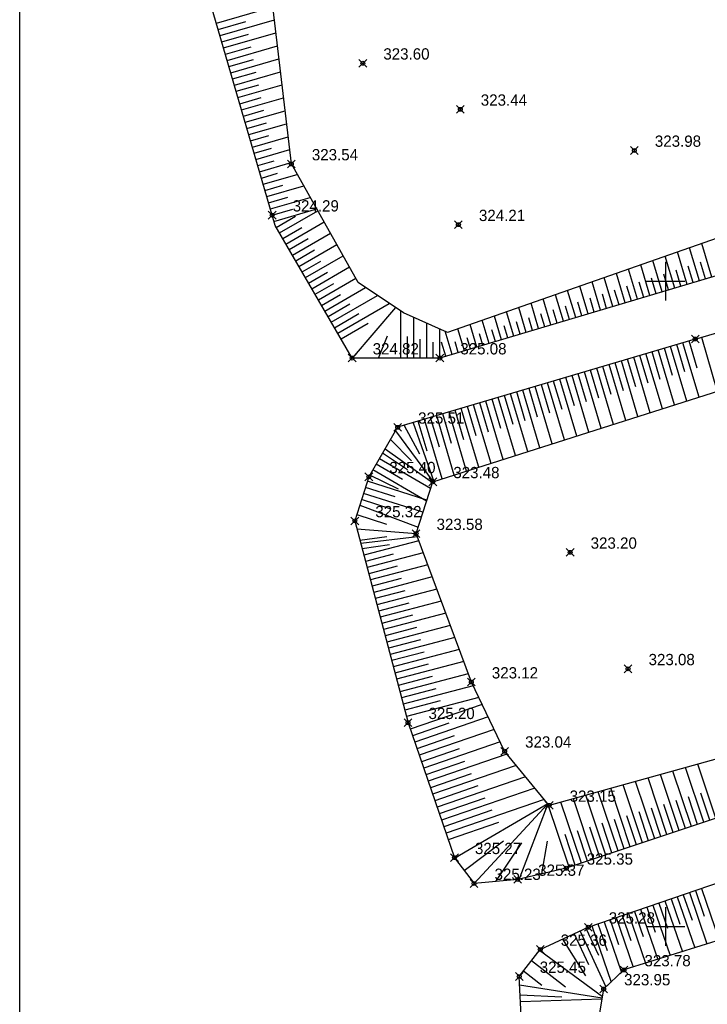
# Model space of a CAD drawing. Header units: metres. Extents: x 707528 to 709248, y 4308395 to 4311045.
# Tile 4 of 104: x 707528 to 707582, y 4308489 to 4308565. Entities that reach past the tile are written whole.
import ezdxf

# ---------------------------------------------------------------- set-up
doc = ezdxf.new("R2010")
doc.units = ezdxf.units.M
doc.header["$LTSCALE"] = 0.5
doc.header["$PDMODE"] = 35
doc.header["$PDSIZE"] = 0.3
for name, color, linetype in [('(001) Сетка', 92, 'Continuous'), ('(002) Рамка', 7, 'Continuous'), ('(004) Точки рельефа', 7, 'Continuous'), ('(035) Откосы', 7, 'Continuous')]:
    doc.layers.add(name, color=color, linetype=linetype)
doc.styles.add('D-431', font='txt')

# ---------------------------------------------------------------- blocks, each defined once
blk = doc.blocks.new('Setka')
at = {"layer": '(001) Сетка'}
for p, q in [((0, 1.5), (0, -1.5)), ((-1.5, 0), (1.5, 0))]:
    blk.add_line(p, q, dxfattribs=at)

msp = doc.modelspace()

# ---------------------------------------------------------------- linework, layer by layer
at = {"layer": '(002) Рамка', "color": 0}
msp.add_lwpolyline([(707528.465, 4311045.231), (708928.465, 4311045.231), (708928.465, 4308395.231), (707528.465, 4308395.231)], close=True, dxfattribs=at)
at = {"layer": '(035) Откосы'}
for p, q in [((707543.695, 4308565.22, 324.669), (707548.069, 4308566.49, 324.669)), ((707543.835, 4308564.741, 324.669), (707545.981, 4308565.364, 324.669)), ((707543.974, 4308564.261, 324.669), (707548.187, 4308565.484, 324.669)), ((707544.113, 4308563.781, 324.669), (707546.18, 4308564.381, 324.669)), ((707544.252, 4308563.301, 324.669), (707548.305, 4308564.477, 324.669)), ((707544.392, 4308562.821, 324.669), (707546.378, 4308563.398, 324.669)), ((707544.531, 4308562.341, 324.669), (707548.424, 4308563.471, 324.669)), ((707544.67, 4308561.861, 324.669), (707546.577, 4308562.415, 324.669)), ((707544.81, 4308561.382, 324.669), (707548.542, 4308562.465, 324.669)), ((707544.949, 4308560.902, 324.669), (707546.775, 4308561.432, 324.669)), ((707545.088, 4308560.422, 324.669), (707548.66, 4308561.459, 324.669)), ((707545.227, 4308559.942, 324.669), (707546.973, 4308560.449, 324.669)), ((707545.367, 4308559.462, 324.669), (707548.778, 4308560.452, 324.669)), ((707545.506, 4308558.982, 324.669), (707547.172, 4308559.466, 324.669)), ((707545.645, 4308558.503, 324.669), (707548.896, 4308559.446, 324.669)), ((707545.784, 4308558.023, 324.669), (707547.37, 4308558.483, 324.669)), ((707545.924, 4308557.543, 324.669), (707549.014, 4308558.44, 324.669)), ((707546.063, 4308557.063, 324.669), (707547.568, 4308557.5, 324.669)), ((707546.202, 4308556.583, 324.669), (707549.133, 4308557.434, 324.669)), ((707546.342, 4308556.103, 324.669), (707547.767, 4308556.517, 324.669)), ((707546.481, 4308555.623, 324.669), (707549.251, 4308556.427, 324.669)), ((707546.62, 4308555.144, 324.669), (707547.965, 4308555.534, 324.669)), ((707546.759, 4308554.664, 324.669), (707549.369, 4308555.421, 324.669)), ((707546.899, 4308554.184, 324.669), (707548.163, 4308554.551, 324.669)), ((707547.038, 4308553.704, 324.669), (707549.487, 4308554.415, 324.669)), ((707547.177, 4308553.224, 324.669), (707548.438, 4308553.59, 324.669)), ((707547.316, 4308552.744, 324.669), (707549.951, 4308553.509, 324.669)), ((707547.456, 4308552.265, 324.669), (707548.829, 4308552.663, 324.669)), ((707547.595, 4308551.785, 324.669), (707550.455, 4308552.615, 324.669)), ((707547.734, 4308551.305, 324.669), (707549.22, 4308551.736, 324.669)), ((707547.873, 4308550.825, 324.669), (707550.958, 4308551.72, 324.669)), ((707548.013, 4308550.345, 324.669), (707549.611, 4308550.809, 324.669)), ((707548.152, 4308549.865, 324.669), (707551.461, 4308550.826, 324.669)), ((707548.578, 4308548.969, 324.669), (707551.539, 4308550.688, 324.669)), ((707548.327, 4308549.401, 324.669), (707549.811, 4308550.262, 324.669)), ((707548.829, 4308548.537, 324.669), (707550.307, 4308549.395, 324.669)), ((707549.08, 4308548.105, 324.669), (707552.029, 4308549.817, 324.669)), ((707549.331, 4308547.672, 324.669), (707550.802, 4308548.527, 324.669)), ((707549.582, 4308547.24, 324.669), (707552.519, 4308548.946, 324.669)), ((707549.833, 4308546.808, 324.669), (707551.298, 4308547.659, 324.669)), ((707550.083, 4308546.376, 324.669), (707553.009, 4308548.075, 324.669)), ((707581.094, 4308545.261, 324.669), (707580.331, 4308547.823, 324.669)), ((707582.052, 4308545.546, 324.669), (707581.275, 4308548.153, 324.669)), ((707550.334, 4308545.944, 324.669), (707551.794, 4308546.792, 324.669)), ((707550.585, 4308545.512, 324.669), (707553.5, 4308547.204, 324.669)), ((707578.221, 4308544.405, 324.669), (707577.499, 4308546.83, 324.669)), ((707579.179, 4308544.69, 324.669), (707578.443, 4308547.161, 324.669)), ((707580.137, 4308544.975, 324.669), (707579.387, 4308547.492, 324.669)), ((707551.087, 4308544.648, 324.669), (707553.99, 4308546.333, 324.669)), ((707576.306, 4308543.834, 324.669), (707575.61, 4308546.168, 324.669)), ((707577.264, 4308544.119, 324.669), (707576.555, 4308546.499, 324.669)), ((707579.658, 4308544.833, 324.669), (707579.286, 4308546.08, 324.669)), ((707580.616, 4308545.118, 324.669), (707580.237, 4308546.388, 324.669)), ((707581.573, 4308545.404, 324.669), (707581.188, 4308546.696, 324.669)), ((707550.836, 4308545.08, 324.669), (707552.29, 4308545.924, 324.669)), ((707551.589, 4308543.784, 324.669), (707554.48, 4308545.462, 324.669)), ((707574.391, 4308543.263, 324.669), (707573.722, 4308545.507, 324.669)), ((707575.348, 4308543.549, 324.669), (707574.666, 4308545.837, 324.669)), ((707577.743, 4308544.262, 324.669), (707577.385, 4308545.463, 324.669)), ((707578.7, 4308544.547, 324.669), (707578.336, 4308545.771, 324.669)), ((707551.338, 4308544.216, 324.669), (707552.786, 4308545.057, 324.669)), ((707552.091, 4308542.919, 324.669), (707555.238, 4308544.747, 324.669)), ((707571.518, 4308542.407, 324.669), (707570.89, 4308544.514, 324.669)), ((707572.475, 4308542.692, 324.669), (707571.834, 4308544.845, 324.669)), ((707573.433, 4308542.978, 324.669), (707572.778, 4308545.176, 324.669)), ((707574.87, 4308543.406, 324.669), (707574.532, 4308544.539, 324.669)), ((707575.827, 4308543.691, 324.669), (707575.483, 4308544.847, 324.669)), ((707576.785, 4308543.977, 324.669), (707576.434, 4308545.155, 324.669)), ((707551.84, 4308543.352, 324.669), (707553.309, 4308544.204, 324.669)), ((707552.592, 4308542.055, 324.669), (707556.159, 4308544.126, 324.669)), ((707569.602, 4308541.836, 324.669), (707569.002, 4308543.852, 324.669)), ((707570.56, 4308542.122, 324.669), (707569.946, 4308544.183, 324.669)), ((707572.954, 4308542.835, 324.669), (707572.63, 4308543.923, 324.669)), ((707573.912, 4308543.121, 324.669), (707573.581, 4308544.231, 324.669)), ((707552.341, 4308542.487, 324.669), (707554.02, 4308543.462, 324.669)), ((707553.094, 4308541.191, 324.669), (707557.08, 4308543.506, 324.669)), ((707567.687, 4308541.266, 324.669), (707567.113, 4308543.191, 324.669)), ((707568.645, 4308541.551, 324.669), (707568.057, 4308543.521, 324.669)), ((707570.081, 4308541.979, 324.669), (707569.777, 4308542.998, 324.669)), ((707571.039, 4308542.264, 324.669), (707570.728, 4308543.306, 324.669)), ((707571.997, 4308542.55, 324.669), (707571.679, 4308543.615, 324.669)), ((707552.843, 4308541.623, 324.669), (707554.731, 4308542.72, 324.669)), ((707557.985, 4308539.272, 324.669), (707557.985, 4308542.896, 324.669)), ((707558.984, 4308539.272, 324.669), (707558.984, 4308542.412, 324.669)), ((707565.772, 4308540.695, 324.669), (707565.225, 4308542.529, 324.669)), ((707566.729, 4308540.98, 324.669), (707566.169, 4308542.86, 324.669)), ((707568.166, 4308541.408, 324.669), (707567.876, 4308542.382, 324.669)), ((707569.123, 4308541.694, 324.669), (707568.826, 4308542.69, 324.669)), ((707553.345, 4308540.759, 324.669), (707555.443, 4308541.977, 324.669)), ((707559.983, 4308539.272, 324.669), (707559.983, 4308541.972, 324.669)), ((707560.983, 4308539.272, 324.669), (707560.983, 4308541.532, 324.669)), ((707562.899, 4308539.839, 324.669), (707562.393, 4308541.536, 324.669)), ((707563.856, 4308540.124, 324.669), (707563.337, 4308541.867, 324.669)), ((707564.814, 4308540.409, 324.669), (707564.281, 4308542.198, 324.669)), ((707565.293, 4308540.552, 324.669), (707565.023, 4308541.458, 324.669)), ((707566.25, 4308540.838, 324.669), (707565.974, 4308541.766, 324.669)), ((707567.208, 4308541.123, 324.669), (707566.925, 4308542.074, 324.669)), ((707558.484, 4308539.272, 324.669), (707558.484, 4308540.952, 324.669)), ((707559.484, 4308539.272, 324.669), (707559.484, 4308540.732, 324.669)), ((707561.941, 4308539.553, 324.669), (707561.407, 4308541.345, 324.669)), ((707563.377, 4308539.981, 324.669), (707563.121, 4308540.842, 324.669)), ((707564.335, 4308540.267, 324.669), (707564.072, 4308541.15, 324.669)), ((707581.25, 4308540.888, 324.842), (707582.482, 4308536.691, 324.842)), ((707560.483, 4308539.272, 324.669), (707560.483, 4308540.512, 324.669)), ((707561.462, 4308539.411, 324.669), (707561.134, 4308540.51, 324.669)), ((707562.42, 4308539.696, 324.669), (707562.17, 4308540.533, 324.669)), ((707579.019, 4308537.915, 324.842), (707578.388, 4308540.04, 324.842)), ((707580.123, 4308535.941, 324.842), (707578.865, 4308540.181, 324.842)), ((707579.969, 4308538.207, 324.842), (707579.341, 4308540.323, 324.842)), ((707581.071, 4308536.242, 324.842), (707579.818, 4308540.464, 324.842)), ((707580.92, 4308538.499, 324.842), (707580.294, 4308540.606, 324.842)), ((707576.167, 4308537.038, 324.842), (707575.528, 4308539.191, 324.842)), ((707577.28, 4308535.036, 324.842), (707576.005, 4308539.332, 324.842)), ((707577.118, 4308537.33, 324.842), (707576.481, 4308539.474, 324.842)), ((707578.228, 4308535.337, 324.842), (707576.958, 4308539.615, 324.842)), ((707578.068, 4308537.622, 324.842), (707577.435, 4308539.757, 324.842)), ((707579.175, 4308535.639, 324.842), (707577.911, 4308539.898, 324.842)), ((707574.437, 4308534.131, 324.842), (707573.145, 4308538.483, 324.842)), ((707574.266, 4308536.454, 324.842), (707573.622, 4308538.625, 324.842)), ((707575.385, 4308534.433, 324.842), (707574.098, 4308538.766, 324.842)), ((707575.217, 4308536.746, 324.842), (707574.575, 4308538.908, 324.842)), ((707576.332, 4308534.734, 324.842), (707575.052, 4308539.049, 324.842)), ((707571.594, 4308533.227, 324.842), (707570.285, 4308537.635, 324.842)), ((707571.415, 4308535.577, 324.842), (707570.762, 4308537.776, 324.842)), ((707572.541, 4308533.528, 324.842), (707571.239, 4308537.918, 324.842)), ((707572.365, 4308535.869, 324.842), (707571.715, 4308538.059, 324.842)), ((707573.489, 4308533.83, 324.842), (707572.192, 4308538.201, 324.842)), ((707573.316, 4308536.161, 324.842), (707572.668, 4308538.342, 324.842)), ((707568.563, 4308534.7, 324.842), (707567.902, 4308536.927, 324.842)), ((707569.698, 4308532.624, 324.842), (707568.379, 4308537.069, 324.842)), ((707569.514, 4308534.992, 324.842), (707568.855, 4308537.21, 324.842)), ((707570.646, 4308532.925, 324.842), (707569.332, 4308537.352, 324.842)), ((707570.464, 4308535.285, 324.842), (707569.809, 4308537.493, 324.842)), ((707566.855, 4308531.719, 324.842), (707565.519, 4308536.22, 324.842)), ((707566.662, 4308534.116, 324.842), (707565.996, 4308536.361, 324.842)), ((707567.803, 4308532.021, 324.842), (707566.472, 4308536.503, 324.842)), ((707567.613, 4308534.408, 324.842), (707566.949, 4308536.644, 324.842)), ((707568.75, 4308532.322, 324.842), (707567.426, 4308536.786, 324.842)), ((707564.012, 4308530.815, 324.842), (707562.659, 4308535.371, 324.842)), ((707563.811, 4308533.239, 324.842), (707563.136, 4308535.513, 324.842)), ((707564.96, 4308531.116, 324.842), (707563.613, 4308535.654, 324.842)), ((707564.761, 4308533.531, 324.842), (707564.089, 4308535.796, 324.842)), ((707565.907, 4308531.418, 324.842), (707564.566, 4308535.937, 324.842)), ((707565.712, 4308533.823, 324.842), (707565.042, 4308536.078, 324.842)), ((707560.959, 4308532.362, 324.842), (707560.276, 4308534.664, 324.842)), ((707562.116, 4308530.212, 324.842), (707560.753, 4308534.805, 324.842)), ((707561.91, 4308532.655, 324.842), (707561.23, 4308534.947, 324.842)), ((707563.064, 4308530.513, 324.842), (707561.706, 4308535.088, 324.842)), ((707562.86, 4308532.947, 324.842), (707562.183, 4308535.23, 324.842)), ((707560.009, 4308532.07, 324.842), (707559.323, 4308534.381, 324.842)), ((707561.169, 4308529.91, 324.842), (707559.8, 4308534.522, 324.842)), ((707558.487, 4308530.616, 324.842), (707556.565, 4308531.907, 324.842)), ((707558.097, 4308529.864, 324.842), (707556.065, 4308531.047, 324.842)), ((707560.285, 4308529.166, 324.842), (707556.315, 4308531.477, 324.842)), ((707557.786, 4308529.115, 324.842), (707555.564, 4308530.188, 324.842)), ((707559.972, 4308528.197, 324.842), (707555.814, 4308530.618, 324.842)), ((707557.54, 4308528.524, 324.842), (707555.237, 4308529.252, 324.842)), ((707559.995, 4308528.269, 324.842), (707555.387, 4308529.726, 324.842)), ((707559.69, 4308527.323, 324.842), (707555.087, 4308528.778, 324.842)), ((707557.237, 4308527.577, 324.842), (707554.937, 4308528.304, 324.842)), ((707557.088, 4308524.807, 324.842), (707554.989, 4308524.481, 324.842)), ((707559.362, 4308525.118, 324.842), (707555.115, 4308524.001, 324.842)), ((707557.389, 4308524.085, 324.842), (707555.242, 4308523.52, 324.842)), ((707559.71, 4308524.182, 324.842), (707555.368, 4308523.039, 324.842)), ((707557.689, 4308523.136, 324.842), (707555.495, 4308522.558, 324.842)), ((707560.058, 4308523.245, 324.842), (707555.621, 4308522.077, 324.842)), ((707557.99, 4308522.187, 324.842), (707555.748, 4308521.597, 324.842)), ((707560.407, 4308522.309, 324.842), (707555.874, 4308521.116, 324.842)), ((707558.291, 4308521.238, 324.842), (707556.001, 4308520.635, 324.842)), ((707560.755, 4308521.372, 324.842), (707556.128, 4308520.154, 324.842)), ((707558.592, 4308520.289, 324.842), (707556.254, 4308519.673, 324.842)), ((707561.103, 4308520.436, 324.842), (707556.381, 4308519.193, 324.842)), ((707558.892, 4308519.34, 324.842), (707556.507, 4308518.712, 324.842)), ((707561.452, 4308519.499, 324.842), (707556.634, 4308518.231, 324.842)), ((707561.8, 4308518.563, 324.842), (707556.887, 4308517.269, 324.842)), ((707559.193, 4308518.39, 324.842), (707556.76, 4308517.75, 324.842)), ((707559.494, 4308517.441, 324.842), (707557.013, 4308516.789, 324.842)), ((707562.148, 4308517.626, 324.842), (707557.14, 4308516.308, 324.842)), ((707559.794, 4308516.492, 324.842), (707557.267, 4308515.827, 324.842)), ((707562.496, 4308516.689, 324.842), (707557.393, 4308515.346, 324.842)), ((707560.095, 4308515.543, 324.842), (707557.52, 4308514.865, 324.842)), ((707562.845, 4308515.753, 324.842), (707557.646, 4308514.385, 324.842)), ((707563.193, 4308514.816, 324.842), (707557.899, 4308513.423, 324.842)), ((707560.396, 4308514.594, 324.842), (707557.773, 4308513.904, 324.842)), ((707560.697, 4308513.645, 324.842), (707558.026, 4308512.942, 324.842)), ((707563.569, 4308513.887, 324.842), (707558.152, 4308512.461, 324.842)), ((707561.034, 4308512.706, 324.842), (707558.279, 4308511.981, 324.842)), ((707564.008, 4308512.974, 324.842), (707558.405, 4308511.5, 324.842)), ((707564.27, 4308512.429, 324.91), (707558.705, 4308510.515, 324.91)), ((707561.691, 4308510.979, 324.91), (707558.878, 4308510.012, 324.91)), ((707564.735, 4308511.463, 324.91), (707559.052, 4308509.508, 324.91)), ((707565.2, 4308510.496, 324.91), (707559.398, 4308508.501, 324.91)), ((707562.096, 4308509.992, 324.91), (707559.225, 4308509.005, 324.91)), ((707565.665, 4308509.53, 324.91), (707559.744, 4308507.494, 324.91)), ((707562.502, 4308509.005, 324.91), (707559.571, 4308507.997, 324.91)), ((707562.907, 4308508.018, 324.91), (707559.917, 4308506.99, 324.91)), ((707566.194, 4308508.586, 324.91), (707560.091, 4308506.487, 324.91)), ((707566.916, 4308507.707, 324.91), (707560.437, 4308505.479, 324.91)), ((707580.479, 4308502.984, 324.842), (707579.044, 4308507.274, 324.842)), ((707581.426, 4308503.3, 324.842), (707580.007, 4308507.541, 324.842)), ((707582.373, 4308503.617, 324.842), (707580.971, 4308507.809, 324.842)), ((707563.409, 4308507.065, 324.91), (707560.264, 4308505.983, 324.91)), ((707567.637, 4308506.829, 324.91), (707560.783, 4308504.472, 324.91)), ((707577.639, 4308502.033, 324.842), (707576.154, 4308506.47, 324.842)), ((707578.585, 4308502.35, 324.842), (707577.117, 4308506.738, 324.842)), ((707579.532, 4308502.667, 324.842), (707578.081, 4308507.006, 324.842)), ((707563.943, 4308506.122, 324.91), (707560.61, 4308504.976, 324.91)), ((707568.359, 4308505.951, 324.91), (707561.13, 4308503.465, 324.91)), ((707574.798, 4308501.083, 324.842), (707573.264, 4308505.666, 324.842)), ((707575.745, 4308501.399, 324.842), (707574.227, 4308505.934, 324.842)), ((707576.692, 4308501.716, 324.842), (707575.191, 4308506.202, 324.842)), ((707564.477, 4308505.179, 324.91), (707560.956, 4308503.969, 324.91)), ((707569.08, 4308505.073, 324.91), (707561.476, 4308502.458, 324.91)), ((707571.957, 4308500.132, 324.842), (707570.374, 4308504.863, 324.842)), ((707572.904, 4308500.449, 324.842), (707571.337, 4308505.131, 324.842)), ((707573.851, 4308500.766, 324.842), (707572.301, 4308505.399, 324.842)), ((707580.006, 4308502.825, 324.842), (707579.284, 4308504.982, 324.842)), ((707580.953, 4308503.142, 324.842), (707580.239, 4308505.275, 324.842)), ((707581.9, 4308503.459, 324.842), (707581.195, 4308505.567, 324.842)), ((707565.011, 4308504.237, 324.91), (707561.303, 4308502.961, 324.91)), ((707571.01, 4308499.815, 324.842), (707569.368, 4308504.722, 324.842)), ((707577.165, 4308501.875, 324.842), (707576.419, 4308504.105, 324.842)), ((707578.112, 4308502.191, 324.842), (707577.374, 4308504.398, 324.842)), ((707579.059, 4308502.508, 324.842), (707578.329, 4308504.69, 324.842)), ((707575.271, 4308501.241, 324.842), (707574.508, 4308503.521, 324.842)), ((707576.218, 4308501.558, 324.842), (707575.463, 4308503.813, 324.842)), ((707565.545, 4308503.294, 324.91), (707561.649, 4308501.954, 324.91)), ((707572.43, 4308500.29, 324.842), (707571.643, 4308502.644, 324.842)), ((707573.377, 4308500.607, 324.842), (707572.598, 4308502.936, 324.842)), ((707574.324, 4308500.924, 324.842), (707573.553, 4308503.228, 324.842)), ((707571.483, 4308499.974, 324.842), (707570.688, 4308502.351, 324.842)), ((707580.788, 4308498.017, 325.412), (707581.473, 4308496.019, 325.412)), ((707581.259, 4308498.179, 325.412), (707582.634, 4308494.17, 325.412)), ((707578.428, 4308497.208, 325.412), (707579.777, 4308493.276, 325.412)), ((707578.9, 4308497.37, 325.412), (707579.577, 4308495.397, 325.412)), ((707579.372, 4308497.532, 325.412), (707580.729, 4308493.574, 325.412)), ((707579.844, 4308497.694, 325.412), (707580.525, 4308495.708, 325.412)), ((707580.316, 4308497.855, 325.412), (707581.681, 4308493.872, 325.412)), ((707576.541, 4308496.561, 325.412), (707577.872, 4308492.68, 325.412)), ((707577.013, 4308496.723, 325.412), (707577.68, 4308494.776, 325.412)), ((707577.485, 4308496.885, 325.412), (707578.824, 4308492.978, 325.412)), ((707577.957, 4308497.046, 325.412), (707578.628, 4308495.087, 325.412)), ((707574.182, 4308495.752, 325.412), (707574.836, 4308493.844, 325.412)), ((707574.654, 4308495.914, 325.412), (707575.967, 4308492.084, 325.412)), ((707575.126, 4308496.076, 325.412), (707575.784, 4308494.154, 325.412)), ((707575.597, 4308496.238, 325.412), (707576.919, 4308492.382, 325.412)), ((707576.069, 4308496.399, 325.412), (707576.732, 4308494.465, 325.412)), ((707572.302, 4308495.086, 325.412), (707573.271, 4308492.998, 325.412)), ((707572.766, 4308495.267, 325.412), (707574.255, 4308490.925, 325.412)), ((707573.238, 4308495.429, 325.412), (707573.946, 4308493.364, 325.412)), ((707573.71, 4308495.591, 325.412), (707575.053, 4308491.673, 325.412)), ((707570.492, 4308494.246, 325.412), (707572.287, 4308491.397, 325.412)), ((707571.397, 4308494.666, 325.412), (707572.498, 4308492.292, 325.412)), ((707571.85, 4308494.876, 325.412), (707573.856, 4308490.55, 325.412)), ((707568.098, 4308492.584, 325.412), (707570.727, 4308490.54, 325.412)), ((707567.486, 4308491.797, 325.412), (707568.905, 4308490.693, 325.412)), ((707567.216, 4308489.921, 325.412), (707570.435, 4308489.766, 325.412))]:
    msp.add_line(p, q, dxfattribs=at)
at = {"layer": '(035) Откосы', "flags": 128}
for points, elevation in [([(707542.442, 4308569.539), (707560.093, 4308576.903), (707579.86, 4308583.076), (707595.962, 4308588.01), (707610.728, 4308591.678), (707619.375, 4308556.668), (707560.995, 4308539.272), (707554.209, 4308539.272), (707548.247, 4308549.54), (707542.442, 4308569.539)], 324.669), ([(707547.856, 4308568.305), (707561.599, 4308572.714), (707582.319, 4308579.232), (707604.359, 4308586.146), (707606.53, 4308586.197), (707608.504, 4308584.518), (707611.54, 4308574.055), (707614.502, 4308562.051), (707614.631, 4308560.157), (707612.803, 4308559.105), (707599.138, 4308554.413), (707561.602, 4308541.259), (707558.174, 4308542.768), (707554.665, 4308545.133), (707549.499, 4308554.313), (707547.856, 4308568.305)], 323.502), ([(707580.771, 4308540.747), (707600.836, 4308546.638), (707621.682, 4308552.627), (707627.512, 4308533.402), (707630.406, 4308521.312), (707596.396, 4308508.309), (707570.785, 4308499.74), (707567.025, 4308498.873), (707563.646, 4308498.557)], 324.842), ([(707587.12, 4308509.519), (707569.461, 4308504.609), (707566.013, 4308508.806), (707563.435, 4308514.166), (707559.156, 4308525.671), (707560.452, 4308529.682), (707582.68, 4308536.754), (707603.382, 4308543.323), (707618.9, 4308546.493), (707623.057, 4308532.536), (707625.172, 4308521.334), (707612.322, 4308517.26), (707587.12, 4308509.519)], 322.815), ([(707557.563, 4308543.18), (707554.209, 4308539.272)], 323.502), ([(707580.771, 4308540.747), (707557.73, 4308533.908), (707555.495, 4308530.069), (707554.416, 4308526.657), (707558.532, 4308511.019)], 324.842), ([(707556.235, 4308539.272), (707556.932, 4308540.983)], 324.669), ([(707558.243, 4308534.06), (707559.431, 4308531.849)], 324.842), ([(707558.935, 4308534.253), (707560.527, 4308529.706)], -0.295), ([(707557.573, 4308533.638), (707560.483, 4308529.692)], 324.842), ([(707557.185, 4308532.972), (707558.801, 4308531.317)], 324.842), ([(707556.752, 4308532.228), (707560.432, 4308529.621)], 324.842), ([(707554.802, 4308527.877), (707559.314, 4308526.16)], 324.842), ([(707554.571, 4308527.146), (707556.862, 4308526.405)], 324.842), ([(707554.579, 4308526.036), (707559.156, 4308525.671)], 324.842), ([(707554.81, 4308525.161), (707556.904, 4308525.453)], 324.842), ([(707554.874, 4308524.918), (707559.238, 4308525.45)], 324.842), ([(707558.532, 4308511.019), (707562.129, 4308500.559), (707563.646, 4308498.557)], 324.91), ([(707569.368, 4308504.722), (707562.204, 4308500.539)], 324.842), ([(707569.368, 4308504.722), (707563.646, 4308498.557)], 324.842), ([(707569.368, 4308504.722), (707567.1, 4308498.853)], 324.842), ([(707640.517, 4308478.832), (707618.283, 4308471.133), (707600.756, 4308465.042), (707579.589, 4308458.367), (707577.083, 4308458.968), (707575.847, 4308461.47), (707567.324, 4308487.787), (707567.143, 4308491.356), (707568.769, 4308493.447), (707572.489, 4308495.172), (707596.83, 4308503.517)], 325.412), ([(707562.887, 4308499.558), (707565.929, 4308501.863)], 324.91), ([(707568.905, 4308499.306), (707569.323, 4308501.831)], 324.842), ([(707565.336, 4308498.715), (707567.356, 4308501.718)], 324.842), ([(707599.083, 4308499.315), (707575.254, 4308491.861), (707573.678, 4308490.384), (707573.152, 4308487.305), (707575.096, 4308476.501), (707578.474, 4308465.13), (707579.311, 4308463.617), (707582.165, 4308463.47), (707598.543, 4308469.705)], 323.008), ([(707568.723, 4308493.388), (707573.579, 4308489.803)], 325.412), ([(707567.176, 4308490.704), (707573.562, 4308489.707)], 325.412), ([(707567.242, 4308489.404), (707573.55, 4308489.635)], 325.412)]:
    msp.add_lwpolyline(points, dxfattribs=dict(at, elevation=elevation))
at = {"color": 0, "linetype": 'ByBlock', "lineweight": -2, "transparency": 16777216}
for p in [(707555.033, 4308562.115, 323.602), (707562.581, 4308558.548, 323.445), (707576.058, 4308555.357, 323.979), (707549.499, 4308554.313, 323.545), (707548.013, 4308550.345, 324.291), (707562.437, 4308549.61, 324.208), (707580.771, 4308540.747, 325.137), (707554.209, 4308539.272, 324.821), (707560.995, 4308539.272, 325.078), (707557.73, 4308533.908, 325.506), (707555.495, 4308530.069, 325.402), (707560.452, 4308529.682, 323.485), (707554.416, 4308526.657, 325.317), (707559.156, 4308525.671, 323.578), (707571.087, 4308524.219, 323.199), (707575.572, 4308515.192, 323.079), (707563.435, 4308514.166, 323.117), (707558.532, 4308511.019, 325.205), (707566.013, 4308508.806, 323.041), (707569.461, 4308504.609, 323.151), (707562.129, 4308500.559, 325.274), (707570.785, 4308499.74, 325.346), (707563.646, 4308498.557, 325.234), (707567.025, 4308498.873, 325.372), (707572.489, 4308495.172, 325.277), (707568.769, 4308493.447, 325.364), (707575.254, 4308491.861, 323.778), (707567.143, 4308491.356, 325.453), (707573.678, 4308490.384, 323.946)]:
    msp.add_point(p, dxfattribs=at)

# ---------------------------------------------------------------- block references
at = {"layer": '(001) Сетка'}
for p in [(707578.465, 4308545.231), (707578.465, 4308495.231)]:
    msp.add_blockref('Setka', p, dxfattribs=at)

# ---------------------------------------------------------------- texts
at = {"layer": '(004) Точки рельефа', "style": 'D-431'}
for s, p in [('323.60', (707556.62, 4308562.401, 323.602)), ('323.44', (707564.167, 4308558.828, 323.445)), ('323.98', (707577.644, 4308555.642, 323.979)), ('323.54', (707551.085, 4308554.594, 323.545)), ('324.29', (707549.599, 4308550.629, 324.291)), ('324.21', (707564.023, 4308549.889, 324.208)), ('324.82', (707555.795, 4308539.555, 324.821)), ('325.08', (707562.581, 4308539.555, 325.078)), ('325.51', (707559.316, 4308534.189, 325.506)), ('325.40', (707557.081, 4308530.352, 325.402)), ('323.48', (707562.038, 4308529.965, 323.485)), ('325.32', (707556.002, 4308526.938, 325.317)), ('323.58', (707560.742, 4308525.954, 323.578)), ('323.20', (707572.673, 4308524.501, 323.199)), ('323.08', (707577.158, 4308515.475, 323.079)), ('323.12', (707565.021, 4308514.446, 323.117)), ('325.20', (707560.118, 4308511.302, 325.205)), ('323.04', (707567.599, 4308509.089, 323.041)), ('323.15', (707571.047, 4308504.89, 323.151)), ('325.27', (707563.715, 4308500.84, 325.274)), ('325.35', (707572.371, 4308500.021, 325.346)), ('325.23', (707565.232, 4308498.838, 325.234)), ('325.37', (707568.611, 4308499.154, 325.372)), ('325.28', (707574.075, 4308495.455, 325.277)), ('325.36', (707570.355, 4308493.732, 325.364)), ('323.78', (707576.84, 4308492.144, 323.778)), ('325.45', (707568.729, 4308491.637, 325.453)), ('323.95', (707575.264, 4308490.668, 323.946))]:
    msp.add_text(s, height=0.875, dxfattribs=at).set_placement(p)

doc.saveas('drawing.dxf')
